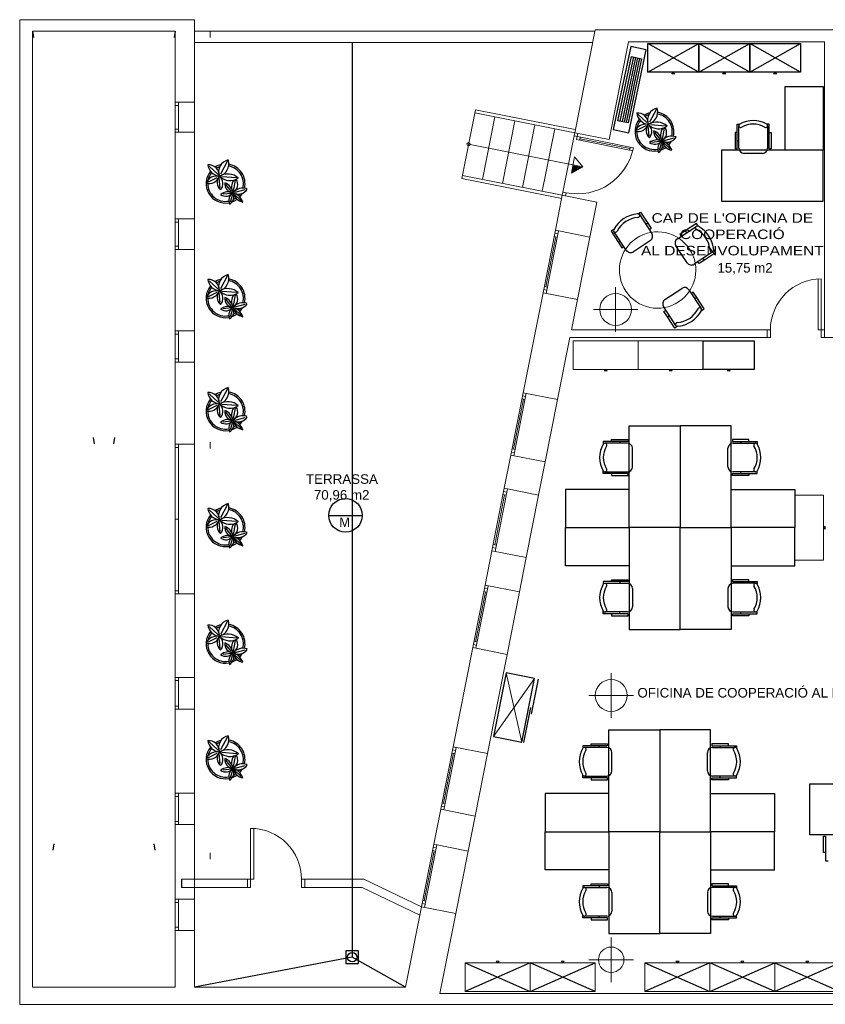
# Model space of a CAD drawing. Header units: metres. Extents: x -1 to 438, y -6 to 39.
# Tile 2 of 7: x 392 to 404, y 13 to 28. Entities that reach past the tile are written whole.
import ezdxf

# ---------------------------------------------------------------- set-up
doc = ezdxf.new("R2010")
doc.units = ezdxf.units.M
doc.linetypes.add('CONTINUA', pattern=[0])
doc.linetypes.add('PUNKT', pattern=[6.35, 0, -6.35])
for name, color, linetype, lineweight in [('INS P1  CLIMATITZACIO', 7, 'CONTINUA', 25), ('P1 MOBLES ACTUAL', 7, 'CONTINUA', 25), ('P1 MURS ACTUAL', 7, 'CONTINUA', 25), ('P1 TEXT ACTUAL', 7, 'CONTINUA', 25)]:
    doc.layers.add(name, color=color, linetype=linetype, lineweight=lineweight)
doc.styles.add('ARIAL', font='arial.ttf')
doc.styles.add('Century Gothic', font='txt')

# ---------------------------------------------------------------- blocks, each defined once
blk = doc.blocks.new('OBJETO_COMPLEJO_0')
at = {"layer": 'P1 MOBLES ACTUAL', "linetype": 'CONTINUA', "lineweight": 13, "transparency": 33554687}
for start, end in [(33.3607, 213.3607), (213.3607, 33.3607)]:
    blk.add_arc((401.716, 24.478), 0.6, start, end, dxfattribs=at)
blk = doc.blocks.new('OBJETO_COMPLEJO_1')
at = {"layer": 'P1 MURS ACTUAL', "lineweight": 13, "transparency": 33554687}
for start, end in [(0, 180), (180, 0)]:
    blk.add_arc((398.747, 26.453), 0.025, start, end, dxfattribs=at)

msp = doc.modelspace()

# ---------------------------------------------------------------- linework, layer by layer
at = {"layer": 'INS P1  CLIMATITZACIO', "transparency": 33554687}
for p, q in [((401.337, 27.823), (401.124, 26.816)), ((401.369, 27.817), (401.157, 26.809)), ((401.401, 27.81), (401.189, 26.802)), ((401.433, 27.803), (401.221, 26.795))]:
    msp.add_line(p, q, dxfattribs=at)
for points in [[(401.294, 27.986), (401.019, 26.684), (401.264, 26.633), (401.538, 27.934), (401.294, 27.986)], [(401.465, 27.796), (401.253, 26.788), (401.092, 26.822), (401.305, 27.83), (401.465, 27.796)]]:
    msp.add_lwpolyline(points, close=True, dxfattribs=at)
at = {"layer": 'P1 MOBLES ACTUAL', "transparency": 33554687}
for p, q in [((402.362, 27.584), (401.562, 28.034)), ((401.562, 27.584), (402.362, 28.034)), ((403.162, 27.584), (402.362, 28.034)), ((402.362, 27.584), (403.162, 28.034)), ((403.962, 27.584), (403.162, 28.034)), ((403.162, 27.584), (403.962, 28.034)), ((399.714, 13.6), (398.694, 13.15)), ((398.694, 13.6), (399.714, 13.15)), ((400.734, 13.15), (399.714, 13.6)), ((399.714, 13.15), (400.734, 13.6)), ((402.537, 13.6), (401.517, 13.15)), ((401.517, 13.6), (402.537, 13.15)), ((403.557, 13.15), (402.537, 13.6)), ((402.537, 13.15), (403.557, 13.6)), ((404.577, 13.6), (403.557, 13.15)), ((403.557, 13.6), (404.577, 13.15))]:
    msp.add_line(p, q, dxfattribs=at)
at = {"layer": 'P1 MOBLES ACTUAL', "color": 180, "transparency": 33554687}
for p, q in [((401.406, 26.923), (401.548, 26.792)), ((401.696, 27.005), (401.586, 26.798)), ((401.387, 26.673), (401.535, 26.747)), ((401.84, 26.739), (401.607, 26.757)), ((401.584, 26.583), (401.568, 26.736)), ((401.754, 26.532), (401.67, 26.635)), ((401.792, 26.533), (401.822, 26.703)), ((401.751, 26.497), (401.627, 26.482)), ((401.775, 26.479), (401.739, 26.357)), ((401.808, 26.48), (401.912, 26.381)), ((401.818, 26.513), (401.974, 26.555)), ((394.96, 26.19), (394.85, 25.983)), ((394.671, 26.108), (394.812, 25.977)), ((394.651, 25.858), (394.799, 25.932)), ((394.848, 25.768), (394.832, 25.921)), ((395.105, 25.924), (394.871, 25.942)), ((395.018, 25.717), (394.935, 25.82)), ((395.056, 25.718), (395.086, 25.888)), ((395.016, 25.682), (394.891, 25.667)), ((395.039, 25.664), (395.004, 25.542)), ((395.072, 25.664), (395.176, 25.566)), ((395.083, 25.698), (395.238, 25.74)), ((394.671, 24.308), (394.812, 24.177)), ((394.96, 24.39), (394.85, 24.183)), ((394.651, 24.058), (394.799, 24.132)), ((394.848, 23.968), (394.832, 24.121)), ((395.105, 24.124), (394.871, 24.142)), ((395.018, 23.917), (394.935, 24.02)), ((395.056, 23.918), (395.086, 24.088)), ((395.016, 23.882), (394.891, 23.867)), ((395.039, 23.864), (395.004, 23.742)), ((395.072, 23.864), (395.176, 23.766)), ((395.083, 23.898), (395.238, 23.94)), ((394.96, 22.615), (394.85, 22.408)), ((394.671, 22.533), (394.812, 22.402)), ((394.651, 22.283), (394.799, 22.357)), ((394.848, 22.193), (394.832, 22.346)), ((395.105, 22.349), (394.871, 22.367)), ((395.056, 22.143), (395.086, 22.313)), ((395.016, 22.107), (394.891, 22.092)), ((395.018, 22.142), (394.935, 22.245)), ((395.083, 22.123), (395.238, 22.165)), ((395.039, 22.089), (395.004, 21.967)), ((395.072, 22.089), (395.176, 21.991)), ((394.96, 20.795), (394.85, 20.588)), ((394.671, 20.713), (394.812, 20.582)), ((394.651, 20.463), (394.799, 20.537)), ((394.848, 20.373), (394.832, 20.526)), ((395.105, 20.529), (394.871, 20.547)), ((395.018, 20.322), (394.935, 20.425)), ((395.056, 20.323), (395.086, 20.493)), ((395.016, 20.287), (394.891, 20.272)), ((395.039, 20.269), (395.004, 20.147)), ((395.072, 20.269), (395.176, 20.171)), ((395.083, 20.303), (395.238, 20.345)), ((394.671, 18.883), (394.812, 18.752)), ((394.96, 18.965), (394.85, 18.758)), ((394.651, 18.633), (394.799, 18.707)), ((395.105, 18.699), (394.871, 18.717)), ((394.848, 18.543), (394.832, 18.696)), ((395.018, 18.492), (394.935, 18.595)), ((395.056, 18.493), (395.086, 18.663)), ((395.016, 18.457), (394.891, 18.442)), ((395.039, 18.439), (395.004, 18.317)), ((395.072, 18.439), (395.176, 18.341)), ((395.083, 18.473), (395.238, 18.515)), ((394.671, 17.068), (394.812, 16.937)), ((394.96, 17.15), (394.85, 16.943)), ((394.651, 16.818), (394.799, 16.892)), ((394.848, 16.728), (394.832, 16.881)), ((395.105, 16.884), (394.871, 16.902)), ((395.018, 16.677), (394.935, 16.78)), ((395.056, 16.678), (395.086, 16.848)), ((395.083, 16.658), (395.238, 16.7)), ((395.016, 16.642), (394.891, 16.627)), ((395.039, 16.624), (395.004, 16.502)), ((395.072, 16.624), (395.176, 16.526))]:
    msp.add_line(p, q, dxfattribs=at)
at = {"layer": 'P1 MOBLES ACTUAL', "color": 180, "linetype": 'CONTINUA', "transparency": 33554687}
for p, q in [((402.993, 26.39), (402.993, 26.744)), ((403.443, 26.744), (403.443, 26.39)), ((402.966, 26.51), (402.993, 26.51)), ((403.47, 26.51), (403.443, 26.51)), ((403.363, 26.31), (403.073, 26.31)), ((401.43, 25.348), (401.625, 25.053)), ((401.561, 25.214), (401.531, 25.195)), ((401.224, 24.789), (401.03, 25.084)), ((402.026, 24.97), (402.322, 25.164)), ((402.149, 25.093), (402.168, 25.063)), ((401.101, 24.912), (401.13, 24.931)), ((401.602, 24.942), (401.335, 24.766)), ((402.068, 25.034), (402.082, 25.013)), ((401.16, 24.831), (401.181, 24.844)), ((402.18, 24.592), (402.004, 24.859)), ((402.585, 24.763), (402.29, 24.569)), ((402.452, 24.633), (402.432, 24.663)), ((401.83, 24.014), (402.097, 24.19)), ((402.208, 24.167), (402.402, 23.872)), ((402.271, 24.126), (402.25, 24.112)), ((402.33, 24.045), (402.301, 24.025)), ((402.001, 23.608), (401.807, 23.904)), ((401.871, 23.742), (401.9, 23.762)), ((401.241, 21.759), (400.888, 21.759)), ((401.121, 21.786), (401.121, 21.759)), ((401.321, 21.389), (401.321, 21.679)), ((402.821, 21.389), (402.821, 21.679)), ((402.901, 21.759), (403.254, 21.759)), ((403.021, 21.786), (403.021, 21.759)), ((400.888, 21.309), (401.241, 21.309)), ((401.121, 21.282), (401.121, 21.309)), ((403.254, 21.309), (402.901, 21.309)), ((403.021, 21.282), (403.021, 21.309)), ((400.888, 19.559), (401.241, 19.559)), ((401.121, 19.586), (401.121, 19.559)), ((401.321, 19.479), (401.321, 19.189)), ((402.821, 19.479), (402.821, 19.189)), ((403.254, 19.559), (402.901, 19.559)), ((403.021, 19.586), (403.021, 19.559)), ((401.241, 19.109), (400.888, 19.109)), ((401.121, 19.082), (401.121, 19.109)), ((402.901, 19.109), (403.254, 19.109)), ((403.021, 19.082), (403.021, 19.109)), ((399.838, 18.053), (399.73, 17.504)), ((399.72, 17.608), (399.611, 17.058)), ((400.799, 17.01), (400.799, 16.984)), ((402.699, 17.01), (402.699, 16.984)), ((402.699, 17.01), (402.699, 16.984)), ((402.699, 17.01), (402.699, 16.984)), ((400.919, 16.984), (400.565, 16.984)), ((400.999, 16.614), (400.999, 16.904)), ((402.499, 16.614), (402.499, 16.904)), ((402.499, 16.614), (402.499, 16.904)), ((402.499, 16.614), (402.499, 16.904)), ((402.579, 16.984), (402.932, 16.984)), ((402.579, 16.984), (402.932, 16.984)), ((402.579, 16.984), (402.932, 16.984)), ((400.565, 16.534), (400.919, 16.534)), ((400.799, 16.507), (400.799, 16.534)), ((402.932, 16.534), (402.579, 16.534)), ((402.932, 16.534), (402.579, 16.534)), ((402.932, 16.534), (402.579, 16.534)), ((402.699, 16.507), (402.699, 16.534)), ((402.699, 16.507), (402.699, 16.534)), ((402.699, 16.507), (402.699, 16.534)), ((400.565, 14.784), (400.919, 14.784)), ((400.799, 14.81), (400.799, 14.784)), ((400.999, 14.704), (400.999, 14.414)), ((402.499, 14.704), (402.499, 14.414)), ((402.499, 14.704), (402.499, 14.414)), ((402.499, 14.704), (402.499, 14.414)), ((402.932, 14.784), (402.579, 14.784)), ((402.932, 14.784), (402.579, 14.784)), ((402.932, 14.784), (402.579, 14.784)), ((402.699, 14.81), (402.699, 14.784)), ((402.699, 14.81), (402.699, 14.784)), ((402.699, 14.81), (402.699, 14.784)), ((400.919, 14.334), (400.565, 14.334)), ((400.799, 14.307), (400.799, 14.334)), ((402.579, 14.334), (402.932, 14.334)), ((402.579, 14.334), (402.932, 14.334)), ((402.579, 14.334), (402.932, 14.334)), ((402.699, 14.307), (402.699, 14.334)), ((402.699, 14.307), (402.699, 14.334)), ((402.699, 14.307), (402.699, 14.334))]:
    msp.add_line(p, q, dxfattribs=at)
at = {"layer": 'P1 MOBLES ACTUAL', "linetype": 'CONTINUA', "lineweight": 13, "transparency": 33554687}
for p, q in [((399.338, 18.152), (399.581, 17.064)), ((399.14, 17.152), (399.78, 18.065))]:
    msp.add_line(p, q, dxfattribs=at)
at = {"layer": 'P1 MOBLES ACTUAL', "color": 180, "linetype": 'CONTINUA', "transparency": 33554687}
for points in [[(402.362, 27.584), (401.562, 27.584), (401.562, 28.034), (402.362, 28.034), (402.362, 27.584)], [(403.162, 27.584), (402.362, 27.584), (402.362, 28.034), (403.162, 28.034), (403.162, 27.584)], [(403.962, 27.584), (403.162, 27.584), (403.162, 28.034), (403.962, 28.034), (403.962, 27.584)], [(401.962, 27.584), (401.987, 27.559), (401.937, 27.559), (401.962, 27.584)], [(402.762, 27.584), (402.787, 27.559), (402.737, 27.559), (402.762, 27.584)], [(403.562, 27.584), (403.587, 27.559), (403.537, 27.559), (403.562, 27.584)], [(403.718, 27.36), (404.318, 27.36), (404.318, 26.36), (403.718, 26.36), (403.718, 27.36)], [(404.318, 26.36), (402.718, 26.36), (402.718, 25.56), (404.318, 25.56), (404.318, 26.36)], [(403.231, 22.918), (402.431, 22.918), (402.431, 23.368), (403.231, 23.368), (403.231, 22.918)], [(402.831, 22.918), (402.856, 22.893), (402.806, 22.893), (402.831, 22.918)], [(401.271, 20.434), (401.271, 22.034), (402.071, 22.034), (402.071, 20.434), (401.271, 20.434)], [(402.871, 20.434), (402.871, 22.034), (402.071, 22.034), (402.071, 20.434), (402.871, 20.434)], [(400.271, 21.034), (400.271, 20.434), (401.271, 20.434), (401.271, 21.034), (400.271, 21.034)], [(403.871, 21.034), (403.871, 20.434), (402.871, 20.434), (402.871, 21.034), (403.871, 21.034)], [(400.271, 19.834), (400.271, 20.434), (401.271, 20.434), (401.271, 19.834), (400.271, 19.834)], [(401.271, 20.434), (401.271, 18.834), (402.071, 18.834), (402.071, 20.434), (401.271, 20.434)], [(402.871, 20.434), (402.871, 18.834), (402.071, 18.834), (402.071, 20.434), (402.871, 20.434)], [(403.871, 19.834), (403.871, 20.434), (402.871, 20.434), (402.871, 19.834), (403.871, 19.834)], [(399.338, 18.152), (399.14, 17.152), (399.581, 17.064), (399.78, 18.065), (399.338, 18.152)], [(400.949, 15.659), (400.949, 17.259), (401.749, 17.259), (401.749, 15.659), (400.949, 15.659)], [(402.549, 15.659), (402.549, 17.259), (401.749, 17.259), (401.749, 15.659), (402.549, 15.659)], [(402.549, 15.659), (402.549, 17.259), (401.749, 17.259), (401.749, 15.659), (402.549, 15.659)], [(402.549, 15.659), (402.549, 17.259), (401.749, 17.259), (401.749, 15.659), (402.549, 15.659)], [(405.705, 15.609), (404.105, 15.609), (404.105, 16.409), (405.705, 16.409), (405.705, 15.609)], [(399.949, 16.259), (399.949, 15.659), (400.949, 15.659), (400.949, 16.259), (399.949, 16.259)], [(403.549, 16.259), (403.549, 15.659), (402.549, 15.659), (402.549, 16.259), (403.549, 16.259)], [(403.549, 16.259), (403.549, 15.659), (402.549, 15.659), (402.549, 16.259), (403.549, 16.259)], [(403.549, 16.259), (403.549, 15.659), (402.549, 15.659), (402.549, 16.259), (403.549, 16.259)], [(399.949, 15.059), (399.949, 15.659), (400.949, 15.659), (400.949, 15.059), (399.949, 15.059)], [(400.949, 15.659), (400.949, 14.059), (401.749, 14.059), (401.749, 15.659), (400.949, 15.659)], [(402.549, 15.659), (402.549, 14.059), (401.749, 14.059), (401.749, 15.659), (402.549, 15.659)], [(402.549, 15.659), (402.549, 14.059), (401.749, 14.059), (401.749, 15.659), (402.549, 15.659)], [(402.549, 15.659), (402.549, 14.059), (401.749, 14.059), (401.749, 15.659), (402.549, 15.659)], [(403.549, 15.059), (403.549, 15.659), (402.549, 15.659), (402.549, 15.059), (403.549, 15.059)], [(403.549, 15.059), (403.549, 15.659), (402.549, 15.659), (402.549, 15.059), (403.549, 15.059)], [(403.549, 15.059), (403.549, 15.659), (402.549, 15.659), (402.549, 15.059), (403.549, 15.059)]]:
    msp.add_lwpolyline(points, close=True, dxfattribs=at)
for points in [[(402.966, 26.639), (402.935, 26.639), (402.935, 26.379), (402.966, 26.379), (402.966, 26.769), (403.006, 26.769)], [(403.47, 26.639), (403.5, 26.639), (403.5, 26.379), (403.47, 26.379), (403.47, 26.769), (403.429, 26.769)], [(401.403, 25.362), (401.445, 25.389), (401.561, 25.214), (401.616, 25.13), (401.586, 25.111)], [(402.352, 25.166), (402.325, 25.208), (402.149, 25.093), (402.066, 25.038), (402.085, 25.008)], [(401.028, 25.115), (400.986, 25.087), (401.101, 24.912), (401.156, 24.828), (401.185, 24.847)], [(402.599, 24.791), (402.627, 24.749), (402.452, 24.633), (402.368, 24.578), (402.349, 24.608)], [(402.404, 23.842), (402.446, 23.869), (402.33, 24.045), (402.275, 24.128), (402.246, 24.109)], [(402.029, 23.595), (401.986, 23.567), (401.871, 23.742), (401.816, 23.826), (401.845, 23.845)], [(400.992, 21.786), (400.992, 21.816), (401.252, 21.816), (401.252, 21.786), (400.862, 21.786), (400.862, 21.745)], [(403.15, 21.786), (403.15, 21.816), (402.89, 21.816), (402.89, 21.786), (403.28, 21.786), (403.28, 21.745)], [(400.992, 21.282), (400.992, 21.251), (401.252, 21.251), (401.252, 21.282), (400.862, 21.282), (400.862, 21.322)], [(403.15, 21.282), (403.15, 21.251), (402.89, 21.251), (402.89, 21.282), (403.28, 21.282), (403.28, 21.322)], [(400.992, 19.586), (400.992, 19.616), (401.252, 19.616), (401.252, 19.586), (400.862, 19.586), (400.862, 19.545)], [(403.15, 19.586), (403.15, 19.616), (402.89, 19.616), (402.89, 19.586), (403.28, 19.586), (403.28, 19.545)], [(400.992, 19.082), (400.992, 19.051), (401.252, 19.051), (401.252, 19.082), (400.862, 19.082), (400.862, 19.122)], [(403.15, 19.082), (403.15, 19.051), (402.89, 19.051), (402.89, 19.082), (403.28, 19.082), (403.28, 19.122)], [(400.67, 17.01), (400.67, 17.041), (400.93, 17.041), (400.93, 17.01), (400.54, 17.01), (400.54, 16.97)], [(402.827, 17.01), (402.827, 17.041), (402.567, 17.041), (402.567, 17.01), (402.957, 17.01), (402.957, 16.97)], [(402.827, 17.01), (402.827, 17.041), (402.567, 17.041), (402.567, 17.01), (402.957, 17.01), (402.957, 16.97)], [(402.827, 17.01), (402.827, 17.041), (402.567, 17.041), (402.567, 17.01), (402.957, 17.01), (402.957, 16.97)], [(400.67, 16.507), (400.67, 16.476), (400.93, 16.476), (400.93, 16.507), (400.54, 16.507), (400.54, 16.547)], [(402.827, 16.507), (402.827, 16.476), (402.567, 16.476), (402.567, 16.507), (402.957, 16.507), (402.957, 16.547)], [(402.827, 16.507), (402.827, 16.476), (402.567, 16.476), (402.567, 16.507), (402.957, 16.507), (402.957, 16.547)], [(402.827, 16.507), (402.827, 16.476), (402.567, 16.476), (402.567, 16.507), (402.957, 16.507), (402.957, 16.547)], [(404.353, 15.331), (404.323, 15.331), (404.323, 15.591), (404.353, 15.591), (404.353, 15.201), (404.393, 15.201)], [(400.67, 14.81), (400.67, 14.841), (400.93, 14.841), (400.93, 14.81), (400.54, 14.81), (400.54, 14.77)], [(402.827, 14.81), (402.827, 14.841), (402.567, 14.841), (402.567, 14.81), (402.957, 14.81), (402.957, 14.77)], [(402.827, 14.81), (402.827, 14.841), (402.567, 14.841), (402.567, 14.81), (402.957, 14.81), (402.957, 14.77)], [(402.827, 14.81), (402.827, 14.841), (402.567, 14.841), (402.567, 14.81), (402.957, 14.81), (402.957, 14.77)], [(400.67, 14.307), (400.67, 14.276), (400.93, 14.276), (400.93, 14.307), (400.54, 14.307), (400.54, 14.347)], [(402.827, 14.307), (402.827, 14.276), (402.567, 14.276), (402.567, 14.307), (402.957, 14.307), (402.957, 14.347)], [(402.827, 14.307), (402.827, 14.276), (402.567, 14.276), (402.567, 14.307), (402.957, 14.307), (402.957, 14.347)], [(402.827, 14.307), (402.827, 14.276), (402.567, 14.276), (402.567, 14.307), (402.957, 14.307), (402.957, 14.347)]]:
    msp.add_lwpolyline(points, dxfattribs=at)
at = {"layer": 'P1 MOBLES ACTUAL', "linetype": 'CONTINUA', "lineweight": 13, "transparency": 33554687}
for points in [[(401.411, 22.918), (400.391, 22.918), (400.391, 23.368), (401.411, 23.368), (401.411, 22.918)], [(402.431, 22.918), (401.411, 22.918), (401.411, 23.368), (402.431, 23.368), (402.431, 22.918)], [(400.901, 22.918), (400.926, 22.893), (400.876, 22.893), (400.901, 22.918)], [(401.921, 22.918), (401.946, 22.893), (401.896, 22.893), (401.921, 22.918)], [(404.321, 20.944), (404.321, 19.924), (403.871, 19.924), (403.871, 20.944), (404.321, 20.944)], [(404.321, 20.434), (404.346, 20.459), (404.346, 20.409), (404.321, 20.434)], [(399.204, 13.6), (399.179, 13.625), (399.229, 13.625), (399.204, 13.6)], [(400.224, 13.6), (400.199, 13.625), (400.249, 13.625), (400.224, 13.6)], [(402.027, 13.6), (402.002, 13.625), (402.052, 13.625), (402.027, 13.6)], [(403.047, 13.6), (403.022, 13.625), (403.072, 13.625), (403.047, 13.6)], [(404.067, 13.6), (404.042, 13.625), (404.092, 13.625), (404.067, 13.6)], [(398.694, 13.6), (399.714, 13.6), (399.714, 13.15), (398.694, 13.15), (398.694, 13.6)], [(399.714, 13.6), (400.734, 13.6), (400.734, 13.15), (399.714, 13.15), (399.714, 13.6)], [(401.517, 13.6), (402.537, 13.6), (402.537, 13.15), (401.517, 13.15), (401.517, 13.6)], [(402.537, 13.6), (403.557, 13.6), (403.557, 13.15), (402.537, 13.15), (402.537, 13.6)], [(403.557, 13.6), (404.577, 13.6), (404.577, 13.15), (403.557, 13.15), (403.557, 13.6)]]:
    msp.add_lwpolyline(points, close=True, dxfattribs=at)
at = {"layer": 'P1 MOBLES ACTUAL', "color": 180, "transparency": 33554687}
for centre, radius, start, end in [((401.595, 26.974), 0.21, 187.9837, 262.0826), ((401.401, 26.778), 0.166, 356.834, 94.9195), ((401.666, 26.651), 0.306, 103.4928, 122.3252), ((401.666, 26.651), 0.28, 109.0445, 120.8243), ((401.749, 26.834), 0.192, 102.106, 200.1749), ((401.514, 26.964), 0.204, 285.7817, 15.3507), ((401.666, 26.651), 0.28, 345.1624, 79.9119), ((401.666, 26.651), 0.306, 346.1915, 80.1916), ((401.666, 26.651), 0.306, 140.8678, 280.2087), ((401.41, 26.819), 0.166, 252.4588, 340.924), ((401.529, 26.583), 0.185, 78.3442, 154.7575), ((401.666, 26.651), 0.28, 141.7508, 168.3677), ((401.693, 26.669), 0.157, 142.2558, 228.0353), ((401.475, 26.65), 0.149, 319.2212, 51.7942), ((401.734, 26.925), 0.229, 223.8495, 305.6071), ((401.699, 26.54), 0.261, 49.6917, 119.1053), ((401.666, 26.651), 0.28, 179.3019, 280.4983), ((401.799, 26.65), 0.146, 175.0386, 264.006), ((401.583, 26.47), 0.205, 9.9352, 69.7681), ((401.946, 26.595), 0.185, 143.7337, 208.7027), ((401.708, 26.635), 0.15, 300.6452, 34.7063), ((401.71, 26.327), 0.194, 68.3745, 127.9916), ((401.671, 26.592), 0.139, 234.0564, 321.9353), ((401.868, 26.381), 0.15, 124.7099, 201.6743), ((401.655, 26.446), 0.141, 301.256, 23.9088), ((401.721, 26.284), 0.229, 19.1579, 74.5483), ((401.863, 26.659), 0.173, 242.4878, 326.9762), ((401.976, 26.556), 0.2, 194.941, 258.8355), ((401.94, 26.377), 0.203, 70.8915, 139.9005), ((401.666, 26.651), 0.28, 316.534, 324.6631), ((401.666, 26.651), 0.306, 316.5106, 330.7133), ((401.666, 26.651), 0.306, 289.3547, 305.9995), ((401.666, 26.651), 0.28, 295.6062, 305.0739), ((394.859, 26.159), 0.21, 187.9837, 262.0826), ((394.666, 25.963), 0.166, 356.834, 94.9195), ((394.93, 25.836), 0.306, 103.4928, 122.3252), ((395.013, 26.019), 0.192, 102.106, 200.1749), ((394.779, 26.149), 0.204, 285.7817, 15.3507), ((394.93, 25.836), 0.306, 346.1915, 80.1916), ((394.93, 25.836), 0.306, 140.8678, 280.2087), ((394.93, 25.836), 0.28, 141.7508, 168.3677), ((394.93, 25.836), 0.28, 109.0445, 120.8243), ((394.963, 25.725), 0.261, 49.6917, 119.1053), ((394.93, 25.836), 0.28, 345.1624, 79.9119), ((394.674, 26.003), 0.166, 252.4588, 340.924), ((394.793, 25.768), 0.185, 78.3442, 154.7575), ((394.93, 25.836), 0.28, 179.3019, 280.4983), ((394.957, 25.854), 0.157, 142.2558, 228.0353), ((394.74, 25.835), 0.149, 319.2212, 51.7942), ((394.999, 26.11), 0.229, 223.8495, 305.6071), ((395.063, 25.835), 0.146, 175.0386, 264.006), ((394.847, 25.655), 0.205, 9.9352, 69.7681), ((395.21, 25.78), 0.185, 143.7337, 208.7027), ((394.972, 25.82), 0.15, 300.6452, 34.7063), ((394.974, 25.512), 0.194, 68.3745, 127.9916), ((394.935, 25.777), 0.139, 234.0564, 321.9353), ((395.132, 25.566), 0.15, 124.7099, 201.6743), ((394.919, 25.631), 0.141, 301.256, 23.9088), ((394.985, 25.469), 0.229, 19.1579, 74.5483), ((395.127, 25.844), 0.173, 242.4878, 326.9762), ((395.24, 25.741), 0.2, 194.941, 258.8355), ((395.204, 25.562), 0.203, 70.8915, 139.9005), ((394.93, 25.836), 0.28, 316.534, 324.6631), ((394.93, 25.836), 0.306, 316.5106, 330.7133), ((394.93, 25.836), 0.306, 289.3547, 305.9995), ((394.93, 25.836), 0.28, 295.6062, 305.0739), ((394.859, 24.359), 0.21, 187.9837, 262.0826), ((394.666, 24.163), 0.166, 356.834, 94.9195), ((394.93, 24.036), 0.306, 103.4928, 122.3252), ((394.93, 24.036), 0.28, 109.0445, 120.8243), ((395.013, 24.219), 0.192, 102.106, 200.1749), ((394.779, 24.349), 0.204, 285.7817, 15.3507), ((394.93, 24.036), 0.28, 345.1624, 79.9119), ((394.93, 24.036), 0.306, 346.1915, 80.1916), ((394.93, 24.036), 0.306, 140.8678, 280.2087), ((394.674, 24.203), 0.166, 252.4588, 340.924), ((394.793, 23.968), 0.185, 78.3442, 154.7575), ((394.93, 24.036), 0.28, 141.7508, 168.3677), ((394.957, 24.054), 0.157, 142.2558, 228.0353), ((394.74, 24.035), 0.149, 319.2212, 51.7942), ((394.999, 24.31), 0.229, 223.8495, 305.6071), ((394.963, 23.925), 0.261, 49.6917, 119.1053), ((394.93, 24.036), 0.28, 179.3019, 280.4983), ((395.063, 24.035), 0.146, 175.0386, 264.006), ((394.847, 23.855), 0.205, 9.9352, 69.7681), ((395.21, 23.98), 0.185, 143.7337, 208.7027), ((394.972, 24.02), 0.15, 300.6452, 34.7063), ((395.204, 23.762), 0.203, 70.8915, 139.9005), ((394.974, 23.712), 0.194, 68.3745, 127.9916), ((394.935, 23.977), 0.139, 234.0564, 321.9353), ((395.132, 23.766), 0.15, 124.7099, 201.6743), ((394.919, 23.831), 0.141, 301.256, 23.9088), ((394.985, 23.669), 0.229, 19.1579, 74.5483), ((395.127, 24.044), 0.173, 242.4878, 326.9762), ((395.24, 23.941), 0.2, 194.941, 258.8355), ((394.93, 24.036), 0.28, 295.6062, 305.0739), ((394.93, 24.036), 0.28, 316.534, 324.6631), ((394.93, 24.036), 0.306, 316.5106, 330.7133), ((394.93, 24.036), 0.306, 289.3547, 305.9995), ((395.013, 22.444), 0.192, 102.106, 200.1749), ((394.779, 22.574), 0.204, 285.7817, 15.3507), ((394.93, 22.261), 0.306, 140.8678, 280.2087), ((394.859, 22.584), 0.21, 187.9837, 262.0826), ((394.666, 22.388), 0.166, 356.834, 94.9195), ((394.93, 22.261), 0.28, 141.7508, 168.3677), ((394.93, 22.261), 0.306, 103.4928, 122.3252), ((394.93, 22.261), 0.28, 109.0445, 120.8243), ((394.93, 22.261), 0.28, 345.1624, 79.9119), ((394.93, 22.261), 0.306, 346.1915, 80.1916), ((394.674, 22.428), 0.166, 252.4588, 340.924), ((394.793, 22.193), 0.185, 78.3442, 154.7575), ((394.93, 22.261), 0.28, 179.3019, 280.4983), ((394.957, 22.279), 0.157, 142.2558, 228.0353), ((394.74, 22.26), 0.149, 319.2212, 51.7942), ((394.999, 22.535), 0.229, 223.8495, 305.6071), ((394.963, 22.15), 0.261, 49.6917, 119.1053), ((395.063, 22.26), 0.146, 175.0386, 264.006), ((394.847, 22.08), 0.205, 9.9352, 69.7681), ((395.21, 22.205), 0.185, 143.7337, 208.7027), ((394.972, 22.245), 0.15, 300.6452, 34.7063), ((394.974, 21.937), 0.194, 68.3745, 127.9916), ((394.935, 22.202), 0.139, 234.0564, 321.9353), ((395.132, 21.991), 0.15, 124.7099, 201.6743), ((394.919, 22.056), 0.141, 301.256, 23.9088), ((394.985, 21.894), 0.229, 19.1579, 74.5483), ((395.127, 22.269), 0.173, 242.4878, 326.9762), ((395.24, 22.166), 0.2, 194.941, 258.8355), ((395.204, 21.987), 0.203, 70.8915, 139.9005), ((394.93, 22.261), 0.306, 316.5106, 330.7133), ((394.93, 22.261), 0.306, 289.3547, 305.9995), ((394.93, 22.261), 0.28, 295.6062, 305.0739), ((394.93, 22.261), 0.28, 316.534, 324.6631), ((394.859, 20.764), 0.21, 187.9837, 262.0826), ((394.666, 20.568), 0.166, 356.834, 94.9195), ((394.93, 20.441), 0.306, 103.4928, 122.3252), ((395.013, 20.624), 0.192, 102.106, 200.1749), ((394.779, 20.754), 0.204, 285.7817, 15.3507), ((394.93, 20.441), 0.28, 345.1624, 79.9119), ((394.93, 20.441), 0.306, 346.1915, 80.1916), ((394.93, 20.441), 0.306, 140.8678, 280.2087), ((394.93, 20.441), 0.28, 141.7508, 168.3677), ((394.93, 20.441), 0.28, 109.0445, 120.8243), ((394.963, 20.33), 0.261, 49.6917, 119.1053), ((394.674, 20.608), 0.166, 252.4588, 340.924), ((394.793, 20.373), 0.185, 78.3442, 154.7575), ((394.93, 20.441), 0.28, 179.3019, 280.4983), ((394.957, 20.459), 0.157, 142.2558, 228.0353), ((394.74, 20.44), 0.149, 319.2212, 51.7942), ((394.999, 20.715), 0.229, 223.8495, 305.6071), ((395.063, 20.44), 0.146, 175.0386, 264.006), ((394.847, 20.26), 0.205, 9.9352, 69.7681), ((395.21, 20.385), 0.185, 143.7337, 208.7027), ((394.972, 20.425), 0.15, 300.6452, 34.7063), ((394.974, 20.117), 0.194, 68.3745, 127.9916), ((394.935, 20.382), 0.139, 234.0564, 321.9353), ((395.132, 20.171), 0.15, 124.7099, 201.6743), ((394.919, 20.236), 0.141, 301.256, 23.9088), ((394.985, 20.074), 0.229, 19.1579, 74.5483), ((395.127, 20.449), 0.173, 242.4878, 326.9762), ((395.24, 20.346), 0.2, 194.941, 258.8355), ((395.204, 20.167), 0.203, 70.8915, 139.9005), ((394.93, 20.441), 0.28, 316.534, 324.6631), ((394.93, 20.441), 0.306, 316.5106, 330.7133), ((394.93, 20.441), 0.306, 289.3547, 305.9995), ((394.93, 20.441), 0.28, 295.6062, 305.0739), ((394.859, 18.934), 0.21, 187.9837, 262.0826), ((394.666, 18.738), 0.166, 356.834, 94.9195), ((394.93, 18.611), 0.306, 103.4928, 122.3252), ((394.93, 18.611), 0.28, 109.0445, 120.8243), ((395.013, 18.794), 0.192, 102.106, 200.1749), ((394.779, 18.924), 0.204, 285.7817, 15.3507), ((394.93, 18.611), 0.28, 345.1624, 79.9119), ((394.93, 18.611), 0.306, 346.1915, 80.1916), ((394.93, 18.611), 0.306, 140.8678, 280.2087), ((394.674, 18.778), 0.166, 252.4588, 340.924), ((394.793, 18.543), 0.185, 78.3442, 154.7575), ((394.93, 18.611), 0.28, 141.7508, 168.3677), ((394.957, 18.629), 0.157, 142.2558, 228.0353), ((394.74, 18.61), 0.149, 319.2212, 51.7942), ((394.999, 18.885), 0.229, 223.8495, 305.6071), ((394.963, 18.5), 0.261, 49.6917, 119.1053), ((394.93, 18.611), 0.28, 179.3019, 280.4983), ((395.063, 18.61), 0.146, 175.0386, 264.006), ((394.847, 18.43), 0.205, 9.9352, 69.7681), ((395.21, 18.555), 0.185, 143.7337, 208.7027), ((394.972, 18.595), 0.15, 300.6452, 34.7063), ((394.974, 18.287), 0.194, 68.3745, 127.9916), ((394.935, 18.552), 0.139, 234.0564, 321.9353), ((395.132, 18.341), 0.15, 124.7099, 201.6743), ((394.919, 18.406), 0.141, 301.256, 23.9088), ((394.985, 18.244), 0.229, 19.1579, 74.5483), ((395.127, 18.619), 0.173, 242.4878, 326.9762), ((395.24, 18.516), 0.2, 194.941, 258.8355), ((395.204, 18.337), 0.203, 70.8915, 139.9005), ((394.93, 18.611), 0.28, 316.534, 324.6631), ((394.93, 18.611), 0.306, 316.5106, 330.7133), ((394.93, 18.611), 0.306, 289.3547, 305.9995), ((394.93, 18.611), 0.28, 295.6062, 305.0739), ((395.013, 16.979), 0.192, 102.106, 200.1749), ((394.779, 17.109), 0.204, 285.7817, 15.3507), ((394.859, 17.119), 0.21, 187.9837, 262.0826), ((394.666, 16.923), 0.166, 356.834, 94.9195), ((394.93, 16.796), 0.306, 103.4928, 122.3252), ((394.93, 16.796), 0.28, 109.0445, 120.8243), ((394.93, 16.796), 0.28, 345.1624, 79.9119), ((394.93, 16.796), 0.306, 346.1915, 80.1916), ((394.93, 16.796), 0.306, 140.8678, 280.2087), ((394.674, 16.963), 0.166, 252.4588, 340.924), ((394.793, 16.728), 0.185, 78.3442, 154.7575), ((394.93, 16.796), 0.28, 141.7508, 168.3677), ((394.957, 16.814), 0.157, 142.2558, 228.0353), ((394.74, 16.795), 0.149, 319.2212, 51.7942), ((394.999, 17.07), 0.229, 223.8495, 305.6071), ((394.963, 16.685), 0.261, 49.6917, 119.1053), ((394.972, 16.78), 0.15, 300.6452, 34.7063), ((394.93, 16.796), 0.28, 179.3019, 280.4983), ((395.063, 16.795), 0.146, 175.0386, 264.006), ((394.847, 16.615), 0.205, 9.9352, 69.7681), ((395.21, 16.74), 0.185, 143.7337, 208.7027), ((395.127, 16.804), 0.173, 242.4878, 326.9762), ((395.204, 16.522), 0.203, 70.8915, 139.9005), ((394.974, 16.472), 0.194, 68.3745, 127.9916), ((394.935, 16.737), 0.139, 234.0564, 321.9353), ((395.132, 16.526), 0.15, 124.7099, 201.6743), ((394.919, 16.591), 0.141, 301.256, 23.9088), ((394.93, 16.796), 0.306, 289.3547, 305.9995), ((394.985, 16.429), 0.229, 19.1579, 74.5483), ((395.24, 16.701), 0.2, 194.941, 258.8355), ((394.93, 16.796), 0.28, 295.6062, 305.0739), ((394.93, 16.796), 0.28, 316.534, 324.6631), ((394.93, 16.796), 0.306, 316.5106, 330.7133)]:
    msp.add_arc(centre, radius, start, end, dxfattribs=at)
at = {"layer": 'P1 MOBLES ACTUAL', "color": 180, "linetype": 'CONTINUA', "transparency": 33554687}
for centre, radius, start, end in [((403.023, 26.744), 0.03, 123.8288, 302.666), ((403.218, 26.408), 0.418, 59.5867, 120.4133), ((403.218, 26.43), 0.34, 58.2704, 121.7296), ((403.413, 26.744), 0.03, 237.334, 56.1712), ((403.073, 26.39), 0.08, 180, 270), ((403.363, 26.39), 0.08, 270, 0), ((401.446, 24.887), 0.476, 95.254, 151.4674), ((401.405, 25.332), 0.03, 270.6947, 94.5083), ((401.433, 24.908), 0.395, 93.9765, 152.745), ((401.054, 25.101), 0.03, 152.2132, 336.0267), ((401.558, 25.009), 0.08, 303.3607, 33.3607), ((402.338, 25.139), 0.03, 62.2132, 246.0267), ((402.145, 24.761), 0.395, 3.9765, 62.745), ((402.125, 24.747), 0.476, 5.254, 61.4674), ((402.07, 24.903), 0.08, 123.3607, 213.3607), ((401.291, 24.833), 0.08, 213.3607, 303.3607), ((402.569, 24.789), 0.03, 180.6947, 4.5083), ((402.246, 24.636), 0.08, 213.3607, 303.3607), ((402.141, 24.123), 0.08, 33.3607, 123.3607), ((401.874, 23.948), 0.08, 123.3607, 213.3607), ((401.999, 24.049), 0.395, 273.9765, 332.745), ((401.985, 24.069), 0.476, 275.254, 331.4674), ((402.377, 23.856), 0.03, 332.2132, 156.0267), ((402.026, 23.625), 0.03, 90.6947, 274.5083), ((401.223, 21.534), 0.418, 149.5867, 210.4133), ((400.887, 21.729), 0.03, 327.334, 146.1712), ((401.202, 21.534), 0.34, 148.2704, 211.7296), ((401.241, 21.679), 0.08, 0, 90), ((402.901, 21.679), 0.08, 90, 180), ((403.255, 21.729), 0.03, 33.8288, 212.666), ((402.94, 21.534), 0.34, 328.2704, 31.7296), ((402.919, 21.534), 0.418, 329.5867, 30.4133), ((400.887, 21.339), 0.03, 213.8288, 32.666), ((401.241, 21.389), 0.08, 270, 0), ((402.901, 21.389), 0.08, 180, 270), ((403.255, 21.339), 0.03, 147.334, 326.1712), ((401.223, 19.334), 0.418, 149.5867, 210.4133), ((400.887, 19.529), 0.03, 327.334, 146.1712), ((401.202, 19.334), 0.34, 148.2704, 211.7296), ((401.241, 19.479), 0.08, 0, 90), ((402.901, 19.479), 0.08, 90, 180), ((403.255, 19.529), 0.03, 33.8288, 212.666), ((402.94, 19.334), 0.34, 328.2704, 31.7296), ((402.919, 19.334), 0.418, 329.5867, 30.4133), ((401.241, 19.189), 0.08, 270, 0), ((402.901, 19.189), 0.08, 180, 270), ((400.887, 19.139), 0.03, 213.8288, 32.666), ((403.255, 19.139), 0.03, 147.334, 326.1712), ((400.901, 16.759), 0.418, 149.5867, 210.4133), ((400.565, 16.954), 0.03, 327.334, 146.1712), ((400.88, 16.759), 0.34, 148.2704, 211.7296), ((400.919, 16.904), 0.08, 0, 90), ((402.579, 16.904), 0.08, 90, 180), ((402.579, 16.904), 0.08, 90, 180), ((402.579, 16.904), 0.08, 90, 180), ((402.933, 16.954), 0.03, 33.8288, 212.666), ((402.933, 16.954), 0.03, 33.8288, 212.666), ((402.933, 16.954), 0.03, 33.8288, 212.666), ((402.618, 16.759), 0.34, 328.2704, 31.7296), ((402.618, 16.759), 0.34, 328.2704, 31.7296), ((402.618, 16.759), 0.34, 328.2704, 31.7296), ((402.597, 16.759), 0.418, 329.5867, 30.4133), ((402.597, 16.759), 0.418, 329.5867, 30.4133), ((402.597, 16.759), 0.418, 329.5867, 30.4133), ((400.565, 16.564), 0.03, 213.8288, 32.666), ((400.919, 16.614), 0.08, 270, 0), ((402.579, 16.614), 0.08, 180, 270), ((402.579, 16.614), 0.08, 180, 270), ((402.579, 16.614), 0.08, 180, 270), ((402.933, 16.564), 0.03, 147.334, 326.1712), ((402.933, 16.564), 0.03, 147.334, 326.1712), ((402.933, 16.564), 0.03, 147.334, 326.1712), ((400.901, 14.559), 0.418, 149.5867, 210.4133), ((400.565, 14.754), 0.03, 327.334, 146.1712), ((400.88, 14.559), 0.34, 148.2704, 211.7296), ((400.919, 14.704), 0.08, 0, 90), ((402.579, 14.704), 0.08, 90, 180), ((402.579, 14.704), 0.08, 90, 180), ((402.579, 14.704), 0.08, 90, 180), ((402.933, 14.754), 0.03, 33.8288, 212.666), ((402.933, 14.754), 0.03, 33.8288, 212.666), ((402.933, 14.754), 0.03, 33.8288, 212.666), ((402.618, 14.559), 0.34, 328.2704, 31.7296), ((402.618, 14.559), 0.34, 328.2704, 31.7296), ((402.618, 14.559), 0.34, 328.2704, 31.7296), ((402.597, 14.559), 0.418, 329.5867, 30.4133), ((402.597, 14.559), 0.418, 329.5867, 30.4133), ((402.597, 14.559), 0.418, 329.5867, 30.4133), ((400.565, 14.364), 0.03, 213.8288, 32.666), ((400.919, 14.414), 0.08, 270, 0), ((402.579, 14.414), 0.08, 180, 270), ((402.579, 14.414), 0.08, 180, 270), ((402.579, 14.414), 0.08, 180, 270), ((402.933, 14.364), 0.03, 147.334, 326.1712), ((402.933, 14.364), 0.03, 147.334, 326.1712), ((402.933, 14.364), 0.03, 147.334, 326.1712)]:
    msp.add_arc(centre, radius, start, end, dxfattribs=at)
at = {"layer": 'P1 MURS ACTUAL', "lineweight": 13, "transparency": 33554687}
for p, q in [((391.697, 28.408), (391.697, 12.949)), ((394.44, 28.408), (391.697, 28.408)), ((394.44, 28.408), (394.44, 27.112)), ((394.14, 28.228), (391.897, 28.228)), ((391.897, 28.228), (391.897, 13.219)), ((394.14, 28.228), (394.14, 27.112)), ((400.414, 26.633), (400.734, 28.248)), ((400.734, 28.248), (427.484, 28.248)), ((400.953, 26.526), (401.257, 28.059)), ((401.257, 28.059), (404.337, 28.059)), ((404.337, 23.419), (404.337, 28.059)), ((394.44, 27.112), (394.14, 27.112)), ((394.14, 27.112), (394.14, 26.642)), ((394.19, 27.062), (394.14, 27.062)), ((394.19, 27.112), (394.19, 26.642)), ((394.44, 27.112), (394.44, 26.642)), ((398.854, 26.993), (398.64, 25.914)), ((400.414, 26.633), (398.844, 26.944)), ((400.423, 26.682), (398.854, 26.993)), ((399.158, 26.882), (398.964, 25.901)), ((399.472, 26.82), (399.278, 25.839)), ((399.786, 26.757), (399.592, 25.776)), ((394.19, 26.692), (394.14, 26.692)), ((394.44, 26.642), (394.14, 26.642)), ((394.14, 26.642), (394.14, 25.282)), ((394.44, 26.642), (394.44, 25.282)), ((400.1, 26.695), (399.905, 25.714)), ((400.414, 26.633), (400.404, 26.584)), ((400.953, 26.526), (400.414, 26.633)), ((400.463, 26.623), (400.443, 26.525)), ((400.544, 26.097), (398.747, 26.453)), ((400.404, 26.584), (400.229, 25.701)), ((401.336, 26.399), (400.404, 26.584)), ((401.326, 26.35), (400.443, 26.525)), ((400.502, 26.565), (400.492, 26.515)), ((401.282, 26.385), (400.497, 26.54)), ((401.287, 26.409), (401.277, 26.36)), ((400.41, 26.255), (400.362, 25.999)), ((400.21, 25.603), (398.64, 25.914)), ((400.219, 25.652), (398.65, 25.963)), ((400.229, 25.701), (400.219, 25.652)), ((400.278, 25.691), (400.229, 25.701)), ((400.278, 25.691), (400.268, 25.642)), ((400.11, 25.103), (400.219, 25.652)), ((400.759, 25.545), (400.219, 25.652)), ((400.65, 24.996), (400.759, 25.545)), ((394.44, 25.282), (394.14, 25.282)), ((394.14, 25.282), (394.14, 24.802)), ((394.19, 25.232), (394.14, 25.232)), ((394.19, 25.282), (394.19, 24.802)), ((394.44, 25.282), (394.44, 24.802)), ((400.11, 25.103), (399.916, 24.122)), ((400.16, 25.093), (399.965, 24.112)), ((400.15, 25.044), (400.101, 25.054)), ((400.65, 24.996), (400.11, 25.103)), ((399.96, 24.215), (400.116, 25)), ((400.14, 24.995), (400.091, 25.005)), ((400.456, 24.015), (400.65, 24.996)), ((394.19, 24.852), (394.14, 24.852)), ((394.44, 24.802), (394.14, 24.802)), ((394.14, 24.802), (394.14, 23.522)), ((394.44, 24.802), (394.44, 23.522)), ((404.237, 23.539), (404.237, 24.339)), ((404.287, 23.419), (404.287, 24.339)), ((399.605, 22.552), (399.916, 24.122)), ((400.456, 24.015), (399.916, 24.122)), ((399.975, 24.161), (399.926, 24.171)), ((399.985, 24.21), (399.936, 24.22)), ((400.361, 23.539), (400.456, 24.015)), ((394.44, 23.522), (394.14, 23.522)), ((394.14, 23.522), (394.14, 23.032)), ((394.19, 23.522), (394.19, 23.032)), ((394.44, 23.522), (394.44, 23.032)), ((400.361, 23.539), (403.437, 23.539)), ((403.437, 23.419), (403.437, 23.539)), ((403.437, 23.539), (403.487, 23.539)), ((403.487, 23.419), (403.487, 23.539)), ((404.237, 23.539), (404.337, 23.539)), ((394.19, 23.472), (394.14, 23.472)), ((400.145, 22.445), (400.338, 23.419)), ((400.338, 23.419), (403.437, 23.419)), ((403.437, 23.419), (403.487, 23.419)), ((404.287, 23.419), (404.337, 23.419)), ((404.337, 23.419), (406.177, 23.419)), ((394.19, 23.082), (394.14, 23.082)), ((394.44, 23.032), (394.14, 23.032)), ((394.14, 23.032), (394.14, 21.742)), ((394.44, 23.032), (394.44, 21.742)), ((399.605, 22.552), (399.411, 21.571)), ((399.455, 21.665), (399.61, 22.449)), ((399.654, 22.543), (399.46, 21.562)), ((399.635, 22.445), (399.586, 22.454)), ((399.645, 22.494), (399.595, 22.503)), ((400.145, 22.445), (399.605, 22.552)), ((399.95, 21.465), (400.145, 22.445)), ((394.44, 21.742), (394.14, 21.742)), ((394.14, 21.742), (394.14, 19.392)), ((394.19, 21.692), (394.14, 21.692)), ((394.19, 21.742), (394.19, 19.392)), ((394.44, 21.742), (394.44, 19.392)), ((399.479, 21.66), (399.43, 21.669)), ((399.308, 21.051), (399.411, 21.571)), ((399.95, 21.465), (399.411, 21.571)), ((399.47, 21.611), (399.421, 21.62)), ((399.847, 20.944), (399.95, 21.465)), ((399.308, 21.051), (399.113, 20.07)), ((399.357, 21.041), (399.162, 20.06)), ((399.847, 20.944), (399.308, 21.051)), ((399.157, 20.163), (399.313, 20.948)), ((399.337, 20.943), (399.288, 20.952)), ((399.347, 20.992), (399.298, 21.002)), ((399.653, 19.963), (399.847, 20.944)), ((394.19, 20.567), (394.14, 20.567)), ((399.172, 20.109), (399.123, 20.119)), ((399.182, 20.158), (399.133, 20.168)), ((399.006, 19.53), (399.113, 20.07)), ((399.653, 19.963), (399.113, 20.07)), ((399.546, 19.423), (399.653, 19.963)), ((399.006, 19.53), (398.812, 18.549)), ((399.055, 19.52), (398.861, 18.539)), ((399.046, 19.471), (398.997, 19.481)), ((399.546, 19.423), (399.006, 19.53)), ((394.19, 19.442), (394.14, 19.442)), ((394.44, 19.392), (394.14, 19.392)), ((394.14, 19.392), (394.14, 18.082)), ((394.44, 19.392), (394.44, 18.082)), ((398.856, 18.642), (399.012, 19.427)), ((399.036, 19.422), (398.987, 19.432)), ((399.352, 18.442), (399.546, 19.423)), ((398.871, 18.589), (398.822, 18.598)), ((398.881, 18.638), (398.831, 18.647)), ((398.504, 16.993), (398.812, 18.549)), ((399.352, 18.442), (398.812, 18.549)), ((399.043, 16.886), (399.352, 18.442)), ((394.44, 18.082), (394.14, 18.082)), ((394.14, 18.082), (394.14, 17.582)), ((394.19, 18.032), (394.14, 18.032)), ((394.19, 18.082), (394.19, 17.582)), ((394.44, 18.082), (394.44, 17.582)), ((394.19, 17.632), (394.14, 17.632)), ((394.44, 17.582), (394.14, 17.582)), ((394.14, 17.582), (394.14, 16.262)), ((394.44, 17.582), (394.44, 16.262)), ((398.504, 16.993), (398.309, 16.012)), ((398.353, 16.105), (398.509, 16.89)), ((398.553, 16.983), (398.358, 16.002)), ((398.533, 16.885), (398.484, 16.895)), ((398.543, 16.934), (398.494, 16.944)), ((399.043, 16.886), (398.504, 16.993)), ((398.849, 15.905), (399.043, 16.886)), ((394.44, 16.262), (394.14, 16.262)), ((394.14, 16.262), (394.14, 15.772)), ((394.19, 16.262), (394.19, 15.772)), ((394.44, 16.262), (394.44, 15.772)), ((394.19, 16.212), (394.14, 16.212)), ((398.378, 16.101), (398.329, 16.11)), ((398.201, 15.463), (398.309, 16.012)), ((398.849, 15.905), (398.309, 16.012)), ((398.368, 16.052), (398.319, 16.061)), ((394.19, 15.822), (394.14, 15.822)), ((394.44, 15.772), (394.14, 15.772)), ((394.14, 15.772), (394.14, 14.599)), ((394.44, 15.772), (394.44, 14.599)), ((398.74, 15.356), (398.849, 15.905)), ((398.201, 15.463), (398.006, 14.482)), ((398.74, 15.356), (398.201, 15.463)), ((398.05, 14.575), (398.206, 15.36)), ((398.25, 15.453), (398.055, 14.472)), ((398.23, 15.355), (398.181, 15.365)), ((398.24, 15.404), (398.191, 15.414)), ((398.546, 14.375), (398.74, 15.356)), ((394.14, 14.599), (394.44, 14.599)), ((394.14, 14.599), (394.14, 14.109)), ((394.19, 14.549), (394.14, 14.549)), ((394.19, 14.599), (394.19, 14.109)), ((394.44, 14.599), (394.44, 14.109)), ((398.075, 14.57), (398.026, 14.58)), ((397.756, 13.219), (398.006, 14.482)), ((398.546, 14.375), (398.006, 14.482)), ((398.065, 14.521), (398.016, 14.531)), ((398.297, 13.119), (398.546, 14.375)), ((394.19, 14.159), (394.14, 14.159)), ((394.44, 14.109), (394.14, 14.109)), ((394.14, 14.109), (394.14, 13.219)), ((394.44, 14.109), (394.44, 13.219)), ((391.897, 13.219), (394.14, 13.219)), ((394.44, 13.219), (397.756, 13.219)), ((423.715, 13.119), (398.297, 13.119)), ((424.313, 12.949), (391.697, 12.949))]:
    msp.add_line(p, q, dxfattribs=at)
at = {"layer": 'P1 MURS ACTUAL', "color": 180, "linetype": 'PUNKT', "transparency": 33554687}
for p, q in [((394.14, 28.228), (391.897, 13.219)), ((391.897, 28.228), (394.14, 13.219))]:
    msp.add_line(p, q, dxfattribs=at)
at = {"layer": 'P1 MURS ACTUAL', "color": 180, "lineweight": 13, "transparency": 33554687}
for p, q in [((400.73, 28.228), (394.44, 28.228)), ((400.694, 28.048), (394.44, 28.048)), ((395.324, 14.782), (395.324, 15.712)), ((395.374, 14.912), (395.374, 15.711)), ((395.374, 14.912), (394.24, 14.912)), ((395.274, 14.782), (395.274, 14.912)), ((397.104, 14.912), (396.124, 14.912)), ((396.124, 14.782), (396.124, 14.912)), ((396.174, 14.782), (396.174, 14.912)), ((398.006, 14.482), (397.104, 14.912)), ((395.324, 14.782), (394.24, 14.782)), ((397.074, 14.782), (396.124, 14.782)), ((397.98, 14.35), (397.074, 14.782))]:
    msp.add_line(p, q, dxfattribs=at)
at = {"layer": 'P1 MURS ACTUAL', "color": 180, "linetype": 'PUNKT', "lineweight": 13, "transparency": 33554687}
msp.add_line((394.69, 28.228), (394.69, 13.219), dxfattribs=at)
at = {"layer": 'P1 MURS ACTUAL', "transparency": 33554687}
for p, q in [((396.92, 28.048), (396.92, 13.689)), ((396.92, 13.689), (394.44, 13.219)), ((397.756, 13.219), (396.92, 13.689))]:
    msp.add_line(p, q, dxfattribs=at)
at = {"layer": 'P1 MURS ACTUAL', "linetype": 'CONTINUA', "lineweight": 13, "transparency": 33554687}
for q in [(400.41, 26.255), (400.362, 25.999)]:
    msp.add_line((400.544, 26.097), q, dxfattribs=at)
at = {"layer": 'P1 MURS ACTUAL', "color": 180, "linetype": 'CONTINUA', "lineweight": 13, "transparency": 33554687}
for p, q in [((401.057, 23.509), (401.057, 24.209)), ((400.707, 23.859), (401.407, 23.859)), ((400.987, 17.449), (400.987, 18.149)), ((400.637, 17.799), (401.337, 17.799)), ((400.987, 13.299), (400.987, 13.999)), ((400.637, 13.649), (401.337, 13.649))]:
    msp.add_line(p, q, dxfattribs=at)
at = {"layer": 'P1 MURS ACTUAL', "color": 7, "linetype": 'CONTINUA', "lineweight": 25, "transparency": 33554687}
msp.add_line((396.55, 20.626), (397.078, 20.626), dxfattribs=at)
at = {"layer": 'P1 MURS ACTUAL', "color": 180, "linetype": 'CONTINUA', "transparency": 33554687}
msp.add_line((394.24, 14.912), (394.24, 14.782), dxfattribs=at)
at = {"layer": 'P1 MURS ACTUAL', "transparency": 33554687}
msp.add_lwpolyline([(396.82, 13.589), (397.02, 13.589), (397.02, 13.789), (396.82, 13.789), (396.82, 13.589)], close=True, dxfattribs=at)
at = {"layer": 'P1 MURS ACTUAL', "lineweight": 13, "transparency": 33554687}
for centre, radius in [((401.057, 23.859), 0.25), ((400.987, 17.799), 0.25), ((400.987, 13.649), 0.2)]:
    msp.add_circle(centre, radius, dxfattribs=at)
at = {"layer": 'P1 MURS ACTUAL', "color": 7, "linetype": 'CONTINUA', "lineweight": 25, "transparency": 33554687}
msp.add_circle((396.814, 20.626), 0.264, dxfattribs=at)
at = {"layer": 'P1 MURS ACTUAL', "transparency": 33554687}
msp.add_circle((396.92, 13.689), 0.075, dxfattribs=at)
at = {"layer": 'P1 MURS ACTUAL', "lineweight": 13, "transparency": 33554687}
for centre, radius, start, end in [((400.453, 26.574), 0.9, 258.7934, 348.7934), ((401.768, 34.134), 8.249, 260.1935, 260.2459), ((401.768, 34.134), 8.239, 260.1945, 260.3346), ((401.768, 34.134), 8.229, 260.1955, 260.4237), ((401.768, 34.134), 8.219, 260.1965, 260.5132), ((401.768, 34.134), 8.209, 260.1975, 260.6031), ((401.768, 34.134), 8.199, 260.1985, 260.6934), ((401.768, 34.134), 8.189, 260.1995, 260.7841), ((401.768, 34.134), 8.179, 260.2005, 260.8752), ((401.768, 34.134), 8.169, 260.2015, 260.9667), ((401.768, 34.134), 8.159, 260.2026, 261.0586), ((401.768, 34.134), 8.149, 260.2036, 261.151), ((401.768, 34.134), 8.139, 260.2046, 261.2438), ((404.287, 23.539), 0.8, 90, 180)]:
    msp.add_arc(centre, radius, start, end, dxfattribs=at)
at = {"layer": 'P1 MURS ACTUAL', "color": 180, "lineweight": 13, "transparency": 33554687}
msp.add_arc((395.324, 14.912), 0.8, 0, 90, dxfattribs=at)

# ---------------------------------------------------------------- block references
at = {"layer": 'P1 MOBLES ACTUAL', "linetype": 'CONTINUA', "lineweight": 13, "transparency": 33554687}
msp.add_blockref('OBJETO_COMPLEJO_0', (0, 0), dxfattribs=at)
at = {"layer": 'P1 MURS ACTUAL', "lineweight": 13, "transparency": 33554687}
msp.add_blockref('OBJETO_COMPLEJO_1', (0, 0), dxfattribs=at)

# ---------------------------------------------------------------- texts
at = {"layer": 'P1 MURS ACTUAL', "color": 7, "linetype": 'CONTINUA', "lineweight": 25, "transparency": 33554687, "insert": (396.718, 20.441), "char_height": 0.15, "width": 0.2675, "attachment_point": 7, "style": 'Century Gothic'}
msp.add_mtext('M', dxfattribs=at)
at = {"layer": 'P1 TEXT ACTUAL', "linetype": 'CONTINUA', "transparency": 33554687, "insert": (402.89, 25.37), "char_height": 0.15, "width": 2.96363, "attachment_point": 2, "line_spacing_factor": 1.024096, "style": 'ARIAL'}
msp.add_mtext("\\A1;{\\fArial|i0|b0;\\H0.150000;\\W1.156520;\\C180;CAP DE L'OFICINA DE}\\P{\\fArial|i0|b0;\\H0.150000;\\W1.156520;\\C180;COOPERACIÓ}\\P{\\fArial|i0|b0;\\H0.150000;\\W1.156520;\\C180;AL DESENVOLUPAMENT}\\P", dxfattribs=at)
at = {"layer": 'P1 TEXT ACTUAL', "transparency": 33554687, "char_height": 0.15, "attachment_point": 8, "style": 'ARIAL'}
for s, insert, width in [('\\W0.99;15,75 m2', (403.089, 24.41), 0.95166), ('\\W1.00;70,96 m2', (396.754, 20.845), 0.95263)]:
    msp.add_mtext(s, dxfattribs=dict(at, insert=insert, width=width))
at = {"layer": 'P1 TEXT ACTUAL', "linetype": 'CONTINUA', "transparency": 33554687, "char_height": 0.15, "attachment_point": 8, "style": 'ARIAL'}
for s, insert, width in [('\\W1.00;TERRASSA', (396.758, 21.119), 1.20755), ('\\W1.00;OFICINA DE COOPERACIÓ AL DESENVOLUPAMENT', (404.007, 17.764), 5.30009)]:
    msp.add_mtext(s, dxfattribs=dict(at, insert=insert, width=width))

doc.saveas('drawing.dxf')
